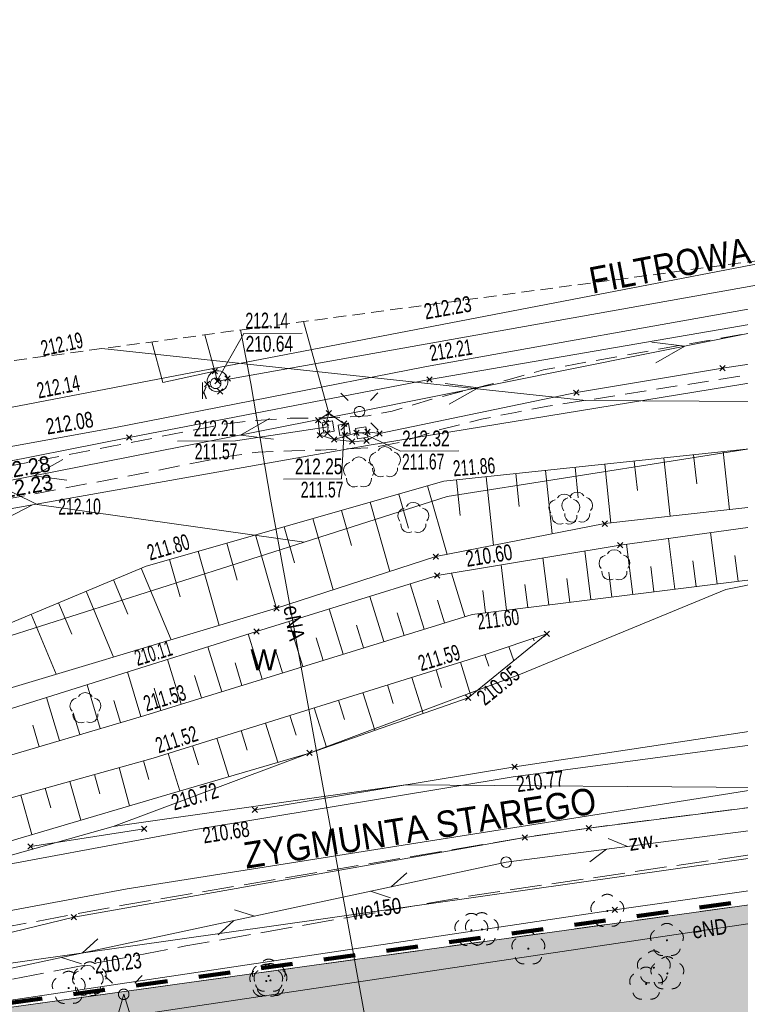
# Model space of a CAD drawing. Header units: millimetres. Extents: x 1477672 to 1731286, y -587673 to -401480.
# Tile 17 of 33: x 1559936 to 1594140, y -448242 to -401480. Entities that reach past the tile are written whole.
import ezdxf
from ezdxf.xclip import XClip

# ---------------------------------------------------------------- set-up
doc = ezdxf.new("R2010")
doc.units = ezdxf.units.MM
doc.header["$MEASUREMENT"] = 0
doc.header["$XCLIPFRAME"] = 0
doc.set_wipeout_variables(frame=1)
for name, pattern in [('1.0_0.5', [1500, 1000, -500]), ('1.5_0.5', [2000, 1500, -500]), ('2', [900, 600, -300]), ('Przerywana długa', [3000, 1500, -1500]), ('Wipeout_Contour', [1000, 0, -1000])]:
    doc.linetypes.add(name, pattern=pattern)
for name, color, linetype, lineweight in [('0_Nr_pióra__80', 3, 'Continuous', 13), ('820-G Rysunki Obrazki_Nr_pióra__146', 7, 'Continuous', 13), ('820-G Rysunki Obrazki_Nr_pióra__179', 6, 'Continuous', 200), ('mapa_robocza (1)_31_000 Inne (niezydentyfikowane)_Nr_pióra__1', 1, 'Continuous', 18), ('mapa_robocza (1)_31_000 Inne (niezydentyfikowane)_Nr_pióra__141', 141, 'Continuous', 18), ('mapa_robocza (1)_31_000 Inne (niezydentyfikowane)_Nr_pióra__30', 30, 'Continuous', 18), ('mapa_robocza (1)_31_000 Inne (niezydentyfikowane)_Nr_pióra__34', 34, 'Continuous', 18), ('mapa_robocza (1)_31_000 Inne (niezydentyfikowane)_Nr_pióra__5', 5, 'Continuous', 18), ('mapa_robocza (1)_31_000 Inne (niezydentyfikowane)_Nr_pióra__7', 7, 'Continuous', 18), ('mapa_robocza (1)_31_000 Inne (niezydentyfikowane)_Nr_pióra__92', 92, 'Continuous', 18), ('mapa_robocza (1)_31_000 Inne (niezydentyfikowane)_Nr_pióra__96', 96, 'Continuous', 18), ('mapa_robocza (1)_31_chodnik_Nr_pióra__7', 7, 'Continuous', 18), ('mapa_robocza (1)_31_drzewo liściaste_Nr_pióra__94', 94, 'Continuous', 18), ('mapa_robocza (1)_31_latarnia_Nr_pióra__7', 7, 'Continuous', 18), ('mapa_robocza (1)_31_obszar utwardzony-Atr17_Nr_pióra__7', 7, 'Continuous', 18), ('mapa_robocza (1)_31_obszar utwardzony_Nr_pióra__7', 7, 'Continuous', 18), ('mapa_robocza (1)_31_punkt wysokościowy sztuczny-Atr2_Nr_pióra__7', 7, 'Continuous', 18), ('mapa_robocza (1)_31_Zakres_Nr_pióra__5', 5, 'Continuous', 18)]:
    doc.layers.add(name, color=color, linetype=linetype, lineweight=lineweight)
doc.layers.add('820-G Rysunki Obrazki', color=7, linetype='Continuous')
doc.styles.add('GENERATED_STYLE_3', font='arial.ttf')

# ---------------------------------------------------------------- blocks, each defined once
blk = doc.blocks.new('Rysunek_1_31', base_point=(1578976, -495102))
at = {"layer": 'mapa_robocza (1)_31_drzewo liściaste_Nr_pióra__94', "linetype": 'Continuous', "lineweight": 18}
for points in [[(1587880, -443815, 1), (1587780, -443815, 1)], [(1581425, -444722, 1), (1581325, -444723, 1)], [(1581925, -444689, 1), (1581825, -444690, 1)], [(1590708, -445198, 1), (1590608, -445199, 1)], [(1584130, -445596, 1), (1584030, -445597, 1)], [(1590085, -446502, 1), (1589985, -446503, 1)], [(1563318, -447027, 1), (1563218, -447027, 1)], [(1571807, -446898, 1), (1571707, -446898, 1)], [(1590727, -446778, 1), (1590627, -446779, 1)], [(1562310, -447473, 1), (1562210, -447473, 1)], [(1571689, -447138, 1), (1571589, -447139, 1)], [(1571888, -447107, 1), (1571788, -447108, 1)], [(1589720, -447274, 1), (1589620, -447275, 1)]]:
    blk.add_hatch(color=256, dxfattribs=at).paths.add_polyline_path(points)
at = {"layer": 'mapa_robocza (1)_31_000 Inne (niezydentyfikowane)_Nr_pióra__1', "linetype": 'Continuous', "lineweight": 18, "flags": 128}
for points in [[(1680063, -402944), (1674326, -403104), (1637828, -408815), (1610003, -413266), (1576062, -420093), (1541092, -426995), (1510945, -432940)], [(1560548, -424513), (1576531, -421690), (1619751, -414620), (1640094, -411632), (1651604, -409796)], [(1570422, -416217), (1570904, -418753), (1571836, -424247), (1577630, -456014)], [(1590131, -417773), (1591503, -416987), (1589934, -416792)], [(1580327, -419745), (1581700, -418959), (1580131, -418764)], [(1571796, -420425), (1570421, -421206), (1571990, -421406)], [(1561985, -422361), (1560611, -423142), (1562179, -423343)], [(1552396, -426010), (1558949, -424802), (1560548, -424513)], [(1554891, -428545), (1555119, -426494), (1558025, -425817), (1560548, -424513)], [(1638078, -500415), (1637447, -500229), (1636454, -499675), (1633486, -493152), (1637724, -480647), (1640202, -463042), (1635735, -455048), (1632903, -451224), (1627820, -445424), (1620073, -442579), (1614657, -441560), (1614287, -441602), (1614214, -441022), (1613977, -441604), (1611269, -441919), (1565188, -448786), (1564872, -447768), (1564559, -448890), (1552429, -450750)]]:
    blk.add_lwpolyline(points, dxfattribs=at)
at = {"layer": 'mapa_robocza (1)_31_000 Inne (niezydentyfikowane)_Nr_pióra__141', "linetype": 'Continuous', "lineweight": 18, "flags": 128}
for points in [[(1569065, -418042), (1569321, -418296)], [(1569067, -418297), (1569319, -418041)], [(1593163, -417907), (1593418, -418159)], [(1593164, -418161), (1593417, -417905)], [(1569678, -418395), (1569935, -418647)], [(1569680, -418649), (1569933, -418393)], [(1579256, -418447), (1579511, -418700)], [(1579257, -418701), (1579510, -418446)], [(1568713, -418656), (1568969, -418909)], [(1568714, -418910), (1568968, -418655)], [(1569196, -418525), (1569452, -418778)], [(1569198, -418779), (1569450, -418524)], [(1569327, -419008), (1569582, -419261)], [(1569328, -419263), (1569581, -419006)], [(1586229, -419067), (1586485, -419319)], [(1586231, -419321), (1586483, -419065)], [(1573977, -420368), (1574232, -420620)], [(1573978, -420622), (1574231, -420366)], [(1574485, -420035), (1574740, -420287)], [(1574486, -420289), (1574739, -420033)], [(1574348, -420496), (1574603, -420748)], [(1574349, -420750), (1574602, -420494)], [(1575208, -420541), (1575463, -420793)], [(1575209, -420795), (1575462, -420539)], [(1565001, -421200), (1565257, -421452)], [(1565003, -421454), (1565255, -421198)], [(1574051, -421087), (1574306, -421340)], [(1574052, -421341), (1574305, -421086)], [(1574410, -420985), (1574666, -421238)], [(1574412, -421239), (1574664, -420984)], [(1574732, -421293), (1574988, -421546)], [(1574734, -421547), (1574986, -421292)], [(1575241, -421090), (1575496, -421343)], [(1575242, -421344), (1575495, -421089)], [(1575790, -420977), (1576046, -421230)], [(1575792, -421231), (1576044, -420976)], [(1576320, -420924), (1576576, -421177)], [(1576322, -421178), (1576574, -420923)], [(1576891, -421001), (1577146, -421253)], [(1576892, -421255), (1577145, -420999)], [(1575583, -421388), (1575838, -421641)], [(1575584, -421642), (1575837, -421387)], [(1576263, -421355), (1576518, -421607)], [(1576264, -421609), (1576517, -421353)], [(1587586, -425289), (1587841, -425542)], [(1587587, -425543), (1587839, -425288)], [(1588311, -426305), (1588567, -426557)], [(1588313, -426559), (1588565, -426303)], [(1579564, -426856), (1579820, -427108)], [(1579566, -427110), (1579818, -426854)], [(1579620, -427755), (1579875, -428008)], [(1579621, -428009), (1579874, -427754)], [(1571998, -429309), (1572254, -429562)], [(1572000, -429563), (1572252, -429308)], [(1571045, -430405), (1571300, -430657)], [(1571046, -430659), (1571299, -430403)], [(1584826, -430515), (1585081, -430768)], [(1584827, -430769), (1585080, -430514)], [(1581093, -433567), (1581349, -433819)], [(1581095, -433821), (1581347, -433565)], [(1573558, -436180), (1573814, -436433)], [(1573560, -436434), (1573812, -436179)], [(1583302, -436844), (1583558, -437097)], [(1583304, -437098), (1583556, -436843)], [(1570974, -438885), (1571229, -439138)], [(1570975, -439139), (1571228, -438884)], [(1565709, -439776), (1565964, -440028)], [(1565710, -440030), (1565963, -439774)], [(1586819, -439744), (1587075, -439996)], [(1586821, -439998), (1587073, -439742)], [(1583782, -440191), (1584037, -440444)], [(1583783, -440445), (1584036, -440190)], [(1560314, -440617), (1560569, -440870)], [(1560315, -440871), (1560568, -440616)], [(1588052, -443627), (1588307, -443879)], [(1588053, -443881), (1588306, -443625)], [(1562373, -443975), (1562629, -444228)], [(1562375, -444229), (1562627, -443974)]]:
    blk.add_lwpolyline(points, dxfattribs=at)
at = {"layer": 'mapa_robocza (1)_31_000 Inne (niezydentyfikowane)_Nr_pióra__30', "linetype": 'Continuous', "lineweight": 18, "flags": 128}
for points in [[(1616748, -414007), (1612223, -414923), (1604901, -416296), (1593291, -418033), (1586357, -419193), (1577018, -421127), (1576390, -421481), (1575710, -421515), (1574860, -421420), (1574538, -421112), (1574576, -420821), (1574475, -420622), (1574613, -420161), (1573407, -415817)], [(1616748, -414007), (1612223, -414923), (1604901, -416296), (1593291, -418033), (1586357, -419193), (1577018, -421127), (1576448, -421050), (1576168, -421102), (1575918, -421104), (1574860, -421420), (1574179, -421214), (1574105, -420494), (1574613, -420161), (1573407, -415817)], [(1616748, -414007), (1612223, -414923), (1604901, -416296), (1593291, -418033), (1586357, -419193), (1577018, -421127), (1576390, -421481), (1575710, -421515), (1575369, -421217), (1575337, -420937), (1575336, -420667), (1574613, -420161), (1573407, -415817)], [(1678674, -415379), (1668348, -417349), (1629882, -435432), (1583026, -441493), (1542636, -450157)], [(1574576, -420821), (1570180, -421482), (1567420, -421498)], [(1575337, -420937), (1575211, -423293), (1572451, -423309)], [(1576168, -421102), (1578013, -421976), (1580773, -421960)], [(1588784, -440748), (1587862, -440363)], [(1587792, -440876), (1586998, -441483)], [(1577563, -442664), (1578304, -441994)], [(1576585, -442874), (1577536, -443182)], [(1571076, -444056), (1570125, -443748)], [(1570098, -444266), (1569357, -444936)], [(1562897, -445810), (1563638, -445140)], [(1561919, -446020), (1562870, -446327)]]:
    blk.add_lwpolyline(points, dxfattribs=at)
for points in [[(1574285, -420620), (1574375, -421112), (1574868, -421023), (1574778, -420530)], [(1575046, -420736), (1575136, -421228), (1575628, -421138), (1575538, -420646)], [(1575877, -420901), (1575967, -421393), (1576459, -421303), (1576369, -420811)]]:
    blk.add_lwpolyline(points, close=True, dxfattribs=at)
at = {"layer": 'mapa_robocza (1)_31_000 Inne (niezydentyfikowane)_Nr_pióra__34', "linetype": 'Continuous', "lineweight": 18, "flags": 128}
for points in [[(1621294, -409390), (1569324, -418652)], [(1568726, -416445), (1569324, -418652)], [(1569234, -418752), (1570581, -416379), (1573341, -416363)], [(1569193, -418169), (1566727, -418715), (1566204, -416784)]]:
    blk.add_lwpolyline(points, dxfattribs=at)
blk.add_lwpolyline([(1569455, -419134), (1569545, -419098), (1569628, -419046), (1569699, -418978), (1569755, -418899), (1569796, -418810), (1569818, -418715), (1569822, -418618), (1569806, -418521), (1569771, -418430), (1569718, -418347), (1569651, -418277), (1569571, -418220), (1569482, -418180), (1569387, -418157), (1569290, -418154), (1569193, -418169), (1569019, -418255), (1568890, -418403), (1568827, -418588), (1568842, -418782), (1568928, -418957), (1569075, -419085), (1569260, -419148)], close=True, dxfattribs=at)
at = {"layer": 'mapa_robocza (1)_31_000 Inne (niezydentyfikowane)_Nr_pióra__5', "linetype": 'Continuous', "lineweight": 18, "flags": 128}
blk.add_lwpolyline([(1653874, -432303), (1653481, -431765), (1641940, -433342), (1634876, -434353), (1629073, -437346), (1598082, -440806), (1555587, -446842)], dxfattribs=at)
at = {"layer": 'mapa_robocza (1)_31_000 Inne (niezydentyfikowane)_Nr_pióra__7', "linetype": 'Continuous', "lineweight": 18, "flags": 128}
for points in [[(1493880, -580078), (1494352, -568998), (1498725, -517682), (1500988, -495618), (1502718, -480158), (1505931, -471959), (1507265, -469241), (1508524, -467204), (1510520, -464873), (1513296, -462476), (1516610, -459667), (1526665, -453599), (1537619, -448996), (1552886, -445017), (1565043, -442757), (1614239, -434972), (1634431, -430135), (1641414, -427125), (1648902, -421621), (1648663, -416593), (1649986, -405539)], [(1641015, -406743), (1638618, -407161), (1637160, -407379), (1624283, -409764), (1615533, -411394), (1612776, -411910), (1610488, -412353), (1595933, -414978), (1579240, -417944), (1564397, -420870), (1550191, -423452), (1538486, -426080)], [(1563828, -417102), (1586809, -419561), (1608310, -419686), (1618056, -418920), (1619255, -418683), (1630333, -416619), (1642407, -415529), (1653634, -413284), (1679596, -406644), (1679650, -406633)], [(1679650, -406633), (1679596, -406644), (1653634, -413284), (1642407, -415529), (1630333, -416619), (1619255, -418683), (1618056, -418920), (1608310, -419686), (1580226, -424129), (1573438, -426288)], [(1541516, -426033), (1550396, -424241), (1565129, -421326), (1579384, -418573), (1595118, -415862), (1610961, -412921), (1624417, -410433), (1636764, -408151)], [(1573438, -426288), (1557337, -431421), (1527259, -440485), (1499769, -445654), (1501077, -450567), (1517510, -452692), (1517352, -453033), (1564366, -439801), (1583705, -432569), (1593451, -428542), (1611031, -424991), (1643256, -420534), (1661706, -416987), (1669614, -414881), (1678966, -412760)], [(1518111, -428219), (1545986, -422487), (1597599, -412570)], [(1625829, -415975), (1615843, -418463), (1613968, -419253), (1611820, -419676), (1596502, -421654), (1580071, -423400), (1565935, -427431), (1555121, -431964), (1552794, -432647), (1540053, -435931), (1526639, -440339)], [(1527210, -442356), (1530010, -442239), (1544953, -437653), (1556084, -434238), (1572126, -429436), (1579692, -426982), (1587713, -425415), (1603383, -423655), (1621495, -420410)], [(1573438, -426288), (1580226, -424129), (1608310, -419686), (1586809, -419561), (1563828, -417102)], [(1499330, -440046), (1499769, -445654), (1527259, -440485), (1557337, -431421), (1573438, -426288), (1560767, -424501), (1549604, -419012)], [(1529030, -445785), (1541018, -441876), (1552967, -438337), (1565876, -434522), (1581408, -429722), (1597027, -427782), (1613346, -424137), (1626597, -422490)], [(1621481, -421440), (1605246, -424104), (1588439, -426431), (1579747, -427882), (1571173, -430531), (1556259, -435227), (1545678, -438549), (1529937, -443490), (1526864, -444748)], [(1549604, -419012), (1560767, -424501), (1573438, -426288)], [(1575173, -419214), (1575529, -419566)], [(1576941, -419204), (1576589, -419560)], [(1575183, -420982), (1575535, -420626)], [(1576951, -420972), (1576595, -420620)], [(1591922, -422141), (1592069, -423525)], [(1593329, -421992), (1593621, -424751)], [(1587702, -422589), (1587999, -425384)], [(1589109, -422439), (1589257, -423832)], [(1590515, -422290), (1590810, -425067)], [(1582075, -423187), (1582422, -426449)], [(1583482, -423038), (1583648, -424607)], [(1584889, -422888), (1585209, -425905)], [(1586296, -422739), (1586449, -424186)], [(1579289, -423623), (1580218, -426880)], [(1580668, -423336), (1580848, -425028)], [(1577928, -424011), (1578390, -425632)], [(1576568, -424399), (1577506, -427690)], [(1575207, -424787), (1575684, -426457)], [(1677590, -425074), (1674715, -425522), (1664576, -427371), (1644008, -431310), (1612670, -436951), (1595106, -437953), (1578245, -437820), (1564366, -439801), (1517352, -453033), (1517510, -452692), (1501077, -450567), (1501758, -459403), (1491526, -579970)], [(1573847, -425175), (1574813, -428564)], [(1571126, -425950), (1572120, -429438)], [(1572487, -425562), (1572977, -427282)], [(1593036, -428278), (1592733, -425836)], [(1569766, -426338), (1570265, -428091)], [(1589041, -428774), (1588745, -426388)], [(1591038, -428525), (1590738, -426113)], [(1568405, -426727), (1569410, -430248)], [(1587043, -429022), (1586757, -426712)], [(1594034, -428153), (1593882, -426926)], [(1567045, -427115), (1567550, -428885)], [(1631883, -427000), (1626422, -430262), (1613895, -432534), (1597588, -434828), (1583430, -436970), (1571102, -439012)], [(1583048, -429518), (1582782, -427375)], [(1585045, -429270), (1584770, -427043)], [(1592037, -428401), (1591887, -427188)], [(1565695, -427532), (1567121, -430934)], [(1581064, -429828), (1580428, -427768)], [(1588042, -428898), (1587896, -427722)], [(1590040, -428650), (1589890, -427450)], [(1495172, -580137), (1504633, -477447), (1505593, -467041), (1506423, -463676), (1507620, -461459), (1509867, -459056), (1514061, -456442), (1517453, -455032), (1517773, -454900), (1537953, -451374), (1542759, -450706), (1617490, -440333), (1645898, -436389), (1646186, -434407), (1658841, -431744), (1664454, -430562), (1674773, -428582), (1677243, -428183)], [(1564390, -428078), (1565075, -429710)], [(1579141, -430422), (1578477, -428274)], [(1584047, -429394), (1583911, -428301)], [(1586045, -429146), (1585903, -428012)], [(1563085, -428626), (1564395, -431750)], [(1582050, -429642), (1581920, -428592)], [(1561782, -429172), (1562407, -430665)], [(1577217, -431017), (1576554, -428868)], [(1580102, -430125), (1579770, -429051)], [(1560477, -429719), (1561670, -432566)], [(1575295, -431611), (1574630, -429462)], [(1578180, -430720), (1577848, -429646)], [(1573371, -432205), (1572708, -430057)], [(1571449, -432800), (1570785, -430653)], [(1576256, -431314), (1575924, -430240)], [(1574334, -431908), (1574001, -430834)], [(1584309, -430858), (1584349, -430980)], [(1569525, -433394), (1568866, -431258)], [(1572410, -432502), (1572078, -431428)], [(1583160, -431245), (1583388, -431922)], [(1567602, -433988), (1566945, -431863)], [(1570487, -433097), (1570156, -432026)], [(1580855, -431993), (1581353, -433585)], [(1582012, -431631), (1582198, -432186)], [(1565679, -434580), (1565052, -432459)], [(1579699, -432354), (1579962, -433196)], [(1568564, -433691), (1568235, -432625)], [(1578543, -432716), (1579080, -434435)], [(1563748, -435150), (1563131, -433064)], [(1566641, -434285), (1566313, -433225)], [(1576230, -433439), (1576790, -435230)], [(1577386, -433077), (1577660, -433955)], [(1561817, -435721), (1561212, -433668)], [(1564714, -434866), (1564402, -433813)], [(1575074, -433800), (1575360, -434714)], [(1562783, -435436), (1562477, -434401)], [(1573918, -434161), (1574499, -436024)], [(1571605, -434885), (1572187, -436745)], [(1572761, -434523), (1573055, -435464)], [(1560853, -436006), (1560552, -434989)], [(1570449, -435245), (1570736, -436166)], [(1569292, -435607), (1569860, -437427)], [(1568136, -435969), (1568417, -436868)], [(1645978, -436419), (1637323, -437369), (1617658, -439962), (1594754, -442815), (1588179, -443753), (1552000, -449162), (1551847, -452133)], [(1565819, -436677), (1566068, -437572)], [(1566979, -436331), (1567535, -438108)], [(1564652, -437003), (1565155, -438809)], [(1562318, -437653), (1562831, -439497)], [(1563485, -437329), (1563739, -438240)], [(1561150, -437979), (1561410, -438910)], [(1559983, -438305), (1560507, -440183)], [(1565837, -439902), (1560441, -440743)]]:
    blk.add_lwpolyline(points, dxfattribs=at)
for points in [[(1661706, -416987), (1643256, -420534), (1611031, -424991), (1593451, -428542), (1583705, -432569), (1564366, -439801), (1578245, -437820), (1595106, -437953), (1612670, -436951), (1644008, -431310), (1664576, -427371)], [(1569233, -418502), (1569298, -418511), (1569358, -418534), (1569410, -418574), (1569451, -418626), (1569475, -418686), (1569484, -418751), (1569476, -418816), (1569452, -418876), (1569412, -418928), (1569361, -418968), (1569301, -418993), (1569236, -419002), (1569171, -418994), (1569111, -418970), (1569058, -418930), (1569018, -418878), (1568994, -418819), (1568984, -418754), (1568993, -418689), (1569017, -418628), (1569056, -418576), (1569108, -418536), (1569168, -418512)], [(1576061, -419843), (1576126, -419851), (1576186, -419875), (1576238, -419915), (1576279, -419966), (1576303, -420026), (1576312, -420091), (1576304, -420156), (1576280, -420216), (1576240, -420269), (1576189, -420309), (1576129, -420333), (1576064, -420343), (1575999, -420334), (1575939, -420310), (1575886, -420271), (1575846, -420219), (1575822, -420159), (1575812, -420094), (1575821, -420029), (1575845, -419969), (1575884, -419917), (1575936, -419876), (1575996, -419852)], [(1584953, -430641), (1581989, -431639), (1566277, -436550), (1553388, -440144), (1541467, -443483), (1529656, -446802), (1526404, -448160), (1518414, -449867), (1504167, -452169), (1505066, -458894), (1508082, -454827), (1514421, -453899), (1518222, -453068), (1522047, -452222), (1528276, -450220), (1529582, -449572), (1542449, -445638), (1554259, -442029), (1566927, -438286), (1573686, -436307), (1581221, -433693)], [(1543637, -448832), (1543338, -448822), (1542449, -445638), (1554382, -442638), (1556449, -442137), (1568367, -439928), (1583353, -437431), (1597792, -435507), (1610383, -433914), (1614189, -433302), (1628484, -430630), (1628957, -432897), (1629070, -433466), (1612868, -436550), (1586947, -439870), (1583909, -440318), (1562501, -444102), (1548904, -447412)], [(1617490, -440333), (1542759, -450706), (1523711, -551458), (1539066, -552159), (1579590, -554515), (1593841, -554622), (1604604, -555160)], [(1583025, -441243), (1583090, -441251), (1583150, -441275), (1583202, -441315), (1583242, -441367), (1583267, -441426), (1583276, -441491), (1583268, -441556), (1583244, -441617), (1583204, -441669), (1583152, -441709), (1583093, -441733), (1583028, -441743), (1582963, -441734), (1582902, -441710), (1582850, -441671), (1582810, -441619), (1582786, -441559), (1582776, -441494), (1582785, -441429), (1582808, -441369), (1582848, -441317), (1582900, -441277), (1582960, -441252)]]:
    blk.add_lwpolyline(points, close=True, dxfattribs=at)
at = {"layer": 'mapa_robocza (1)_31_000 Inne (niezydentyfikowane)_Nr_pióra__92', "linetype": 'Continuous', "lineweight": 18, "flags": 128}
for points in [[(1488137, -453024), (1500739, -450949), (1501077, -450567), (1517510, -452692), (1517352, -453033), (1564366, -439801), (1583705, -432569), (1593451, -428542), (1611031, -424991), (1643256, -420534), (1642407, -415529)], [(1642407, -415529), (1630333, -416619), (1619255, -418683), (1618056, -418920), (1608310, -419686), (1580226, -424129), (1573438, -426288), (1557337, -431421), (1527259, -440485), (1499769, -445654), (1488604, -447388)]]:
    blk.add_lwpolyline(points, dxfattribs=at)
at = {"layer": 'mapa_robocza (1)_31_000 Inne (niezydentyfikowane)_Nr_pióra__96', "linetype": 'Continuous', "lineweight": 18, "flags": 128}
for points in [[(1563828, -417102), (1586809, -419561), (1608310, -419686), (1618056, -418920), (1619255, -418683), (1630333, -416619), (1642407, -415529), (1653634, -413284), (1679596, -406644), (1679650, -406633)], [(1608310, -419686), (1586809, -419561), (1563828, -417102)], [(1557337, -431421), (1573438, -426288), (1560767, -424501), (1549604, -419012)], [(1549604, -419012), (1560767, -424501), (1573438, -426288), (1580226, -424129), (1608310, -419686)], [(1576949, -421945), (1577031, -421844), (1577144, -421779), (1577272, -421756), (1577400, -421778), (1577513, -421841), (1577597, -421941)], [(1575712, -422432), (1575794, -422331), (1575907, -422267), (1576035, -422243), (1576163, -422265), (1576276, -422329), (1576360, -422428)], [(1576641, -422643), (1576571, -422534), (1576545, -422407), (1576562, -422278), (1576622, -422162), (1576718, -422075), (1576837, -422026)], [(1577709, -422021), (1577830, -422069), (1577926, -422155), (1577988, -422270), (1578007, -422398), (1577981, -422526), (1577913, -422636)], [(1575404, -423131), (1575334, -423021), (1575307, -422894), (1575325, -422765), (1575385, -422650), (1575481, -422562), (1575600, -422513)], [(1576472, -422508), (1576593, -422556), (1576689, -422642), (1576751, -422757), (1576769, -422886), (1576744, -423013), (1576676, -423123)], [(1577211, -423152), (1577085, -423185), (1576956, -423172), (1576839, -423115), (1576748, -423022), (1576695, -422904), (1576685, -422774)], [(1577871, -422767), (1577863, -422897), (1577810, -423016), (1577721, -423110), (1577604, -423168), (1577475, -423183), (1577349, -423151)], [(1575974, -423639), (1575848, -423672), (1575719, -423659), (1575602, -423602), (1575511, -423509), (1575457, -423391), (1575448, -423261)], [(1576634, -423254), (1576625, -423384), (1576573, -423503), (1576484, -423597), (1576367, -423655), (1576238, -423670), (1576112, -423638)], [(1585462, -424195), (1585545, -424095), (1585657, -424030), (1585785, -424007), (1585913, -424029), (1586027, -424092), (1586110, -424192)], [(1586072, -424102), (1586154, -424001), (1586267, -423937), (1586395, -423913), (1586523, -423935), (1586636, -423999), (1586720, -424098)], [(1578294, -424597), (1578377, -424496), (1578489, -424432), (1578617, -424408), (1578745, -424430), (1578859, -424494), (1578942, -424593)], [(1585154, -424894), (1585085, -424785), (1585058, -424658), (1585075, -424529), (1585135, -424413), (1585231, -424326), (1585351, -424277)], [(1585764, -424801), (1585694, -424691), (1585667, -424564), (1585685, -424435), (1585745, -424320), (1585840, -424232), (1585960, -424184)], [(1586223, -424272), (1586343, -424319), (1586439, -424406), (1586501, -424520), (1586520, -424649), (1586495, -424776), (1586426, -424887)], [(1586832, -424178), (1586952, -424226), (1587049, -424312), (1587111, -424427), (1587129, -424556), (1587104, -424683), (1587036, -424793)], [(1577986, -425296), (1577917, -425186), (1577890, -425059), (1577907, -424930), (1577968, -424815), (1578063, -424727), (1578183, -424679)], [(1579055, -424673), (1579175, -424721), (1579272, -424807), (1579333, -424922), (1579352, -425051), (1579327, -425178), (1579258, -425288)], [(1585724, -425403), (1585598, -425436), (1585469, -425422), (1585352, -425366), (1585261, -425273), (1585208, -425155), (1585198, -425025)], [(1586334, -425309), (1586208, -425342), (1586079, -425329), (1585961, -425273), (1585871, -425179), (1585817, -425061), (1585807, -424931)], [(1586384, -425018), (1586376, -425148), (1586323, -425266), (1586234, -425361), (1586117, -425419), (1585988, -425433), (1585862, -425402)], [(1586993, -424925), (1586985, -425055), (1586933, -425173), (1586843, -425267), (1586727, -425325), (1586598, -425340), (1586472, -425309)], [(1677590, -425074), (1674715, -425522), (1664576, -427371), (1644008, -431310), (1612670, -436951), (1595106, -437953), (1578245, -437820), (1564366, -439801), (1517352, -453033), (1517510, -452692), (1501077, -450567), (1501758, -459403), (1491526, -579970)], [(1578556, -425804), (1578431, -425837), (1578301, -425824), (1578184, -425768), (1578094, -425674), (1578040, -425556), (1578030, -425426)], [(1579216, -425420), (1579208, -425550), (1579156, -425668), (1579066, -425762), (1578949, -425820), (1578821, -425835), (1578694, -425804)], [(1587530, -427540), (1587460, -427431), (1587433, -427304), (1587450, -427175), (1587511, -427060), (1587606, -426972), (1587726, -426923)], [(1587837, -426842), (1587920, -426741), (1588033, -426677), (1588160, -426653), (1588289, -426675), (1588402, -426738), (1588485, -426838)], [(1588598, -426918), (1588718, -426966), (1588815, -427052), (1588876, -427167), (1588895, -427296), (1588870, -427423), (1588802, -427533)], [(1588099, -428049), (1587974, -428082), (1587845, -428069), (1587727, -428012), (1587637, -427919), (1587583, -427801), (1587573, -427671)], [(1588759, -427664), (1588751, -427794), (1588699, -427913), (1588609, -428007), (1588493, -428065), (1588364, -428080), (1588237, -428048)], [(1495172, -580137), (1504633, -477447), (1505593, -467041), (1506423, -463676), (1507620, -461459), (1509867, -459056), (1514061, -456442), (1517453, -455032), (1517773, -454900), (1537953, -451374), (1542759, -450706), (1617490, -440333), (1645898, -436389), (1646186, -434407), (1658841, -431744), (1664454, -430562), (1674773, -428582), (1677243, -428183)], [(1562726, -433627), (1562809, -433527), (1562921, -433462), (1563049, -433438), (1563177, -433460), (1563291, -433524), (1563374, -433623)], [(1562418, -434326), (1562349, -434216), (1562322, -434089), (1562339, -433960), (1562400, -433845), (1562495, -433757), (1562615, -433709)], [(1563487, -433704), (1563607, -433751), (1563704, -433837), (1563765, -433952), (1563784, -434081), (1563759, -434208), (1563690, -434319)], [(1562988, -434835), (1562862, -434867), (1562733, -434854), (1562616, -434798), (1562526, -434704), (1562472, -434587), (1562462, -434457)], [(1563648, -434450), (1563640, -434580), (1563588, -434698), (1563498, -434793), (1563381, -434850), (1563252, -434865), (1563126, -434834)], [(1562841, -446587), (1562924, -446486), (1563036, -446421), (1563164, -446398), (1563292, -446420), (1563406, -446483), (1563489, -446583)], [(1562533, -447285), (1562464, -447176), (1562437, -447049), (1562454, -446920), (1562515, -446805), (1562610, -446717), (1562730, -446668)], [(1563602, -446663), (1563722, -446711), (1563819, -446797), (1563880, -446912), (1563899, -447041), (1563874, -447168), (1563805, -447278)], [(1563103, -447794), (1562977, -447827), (1562848, -447814), (1562731, -447757), (1562641, -447664), (1562587, -447546), (1562577, -447416)], [(1563763, -447409), (1563755, -447539), (1563702, -447658), (1563613, -447752), (1563496, -447810), (1563367, -447825), (1563241, -447793)]]:
    blk.add_lwpolyline(points, dxfattribs=at)
for points in [[(1642407, -415529), (1630333, -416619), (1619255, -418683), (1618056, -418920), (1608310, -419686), (1580226, -424129), (1573438, -426288), (1557337, -431421), (1527259, -440485), (1499769, -445654), (1501077, -450567), (1517510, -452692), (1517352, -453033), (1564366, -439801), (1583705, -432569), (1593451, -428542), (1611031, -424991), (1643256, -420534)], [(1664576, -427371), (1661706, -416987), (1654574, -418359), (1643256, -420534), (1611031, -424991), (1593451, -428542), (1583705, -432569), (1564366, -439801), (1578245, -437820), (1595106, -437953), (1612670, -436951), (1644008, -431310)], [(1617490, -440333), (1542759, -450706), (1523711, -551458), (1539066, -552159), (1579590, -554515), (1593841, -554622), (1604604, -555160)]]:
    blk.add_lwpolyline(points, close=True, dxfattribs=at)
at = {"layer": 'mapa_robocza (1)_31_chodnik_Nr_pióra__7', "linetype": '1.0_0.5', "lineweight": 18, "flags": 128}
blk.add_lwpolyline([(1502483, -438061), (1502645, -439798), (1503380, -438983), (1511016, -438199), (1519861, -437258), (1521460, -437109), (1522718, -436862), (1530639, -435216), (1543154, -432523), (1544821, -432134), (1545879, -431777), (1546956, -431261), (1548362, -430443), (1552016, -427672), (1553469, -426543), (1554625, -425787), (1555382, -425312), (1555990, -424989), (1557428, -424641), (1558367, -424425), (1564810, -423208), (1570004, -422188), (1571253, -422021), (1572853, -421951), (1574223, -421923), (1575263, -421867), (1576602, -421810), (1577981, -421552), (1579787, -420981), (1581854, -420449), (1583473, -420130), (1585001, -419841), (1596241, -418076), (1607470, -416231), (1610927, -415651), (1614373, -414911), (1617279, -414194), (1619196, -413643), (1620334, -413397), (1621633, -413229), (1624452, -413013), (1627689, -412534), (1629468, -412244), (1631726, -411961), (1633315, -411841), (1635335, -411770), (1637084, -411590), (1639382, -411266), (1639000, -409158), (1636813, -409631), (1635354, -409780), (1633244, -409842), (1631535, -409992), (1629136, -410256), (1627368, -410546), (1624240, -411004), (1621552, -411259), (1619913, -411449), (1618755, -411736), (1616688, -412248), (1614141, -412922), (1610456, -413714), (1607059, -414313), (1595880, -416128), (1584801, -418112), (1583164, -418562), (1581496, -418991), (1579499, -419503), (1577622, -420074), (1576453, -420290), (1575184, -420368), (1574114, -420394), (1572774, -420412), (1571155, -420511), (1569745, -420669), (1564391, -421720), (1558118, -422927), (1556980, -423183), (1555612, -423561), (1554645, -424037), (1553877, -424431), (1552562, -425349), (1551079, -426447), (1547365, -429259), (1546189, -429996), (1545242, -430431), (1544473, -430656), (1543005, -431004), (1530530, -433706), (1522420, -435413), (1521301, -435600), (1519922, -435758), (1510887, -436730), (1503367, -437504)], dxfattribs=at)
at = {"layer": 'mapa_robocza (1)_31_drzewo liściaste_Nr_pióra__94', "linetype": 'Continuous', "lineweight": 18}
for centre, start, end in [((1587827, -443415), 49.6034, 131.0594), ((1587449, -443693), 121.6394, 202.8794), ((1588209, -443689), 337.7834, 59.0234), ((1581494, -444568), 121.6394, 202.8794), ((1581372, -444322), 49.6034, 131.0594), ((1581872, -444289), 49.6034, 131.0594), ((1582254, -444563), 337.7834, 59.0234), ((1587597, -444140), 193.5524, 275.2024), ((1588067, -444138), 265.4604, 347.1104), ((1580994, -444601), 121.6394, 202.8794), ((1581754, -444596), 337.7834, 59.0234), ((1590655, -444799), 49.6034, 131.0594), ((1581142, -445048), 193.5524, 275.2024), ((1581642, -445015), 193.5524, 275.2024), ((1581612, -445045), 265.4604, 347.1104), ((1582111, -445012), 265.4604, 347.1104), ((1583699, -445475), 121.6394, 202.8794), ((1584078, -445197), 49.6034, 131.0594), ((1584459, -445471), 337.7834, 59.0234), ((1590277, -445077), 121.6394, 202.8794), ((1591037, -445072), 337.7834, 59.0234), ((1590425, -445524), 193.5524, 275.2024), ((1590895, -445521), 265.4604, 347.1104), ((1571755, -446498), 49.6034, 131.0594), ((1583847, -445922), 193.5524, 275.2024), ((1584317, -445919), 265.4604, 347.1104), ((1589655, -446381), 121.6394, 202.8794), ((1590033, -446102), 49.6034, 131.0594), ((1590675, -446379), 49.6034, 131.0594), ((1590415, -446376), 337.7834, 59.0234), ((1562887, -446905), 121.6394, 202.8794), ((1563266, -446627), 49.6034, 131.0594), ((1563647, -446901), 337.7834, 59.0234), ((1571377, -446776), 121.6394, 202.8794), ((1571636, -446739), 49.6034, 131.0594), ((1571836, -446708), 49.6034, 131.0594), ((1572137, -446772), 337.7834, 59.0234), ((1589667, -446874), 49.6034, 131.0594), ((1590296, -446657), 121.6394, 202.8794), ((1591056, -446652), 337.7834, 59.0234), ((1561880, -447351), 121.6394, 202.8794), ((1562258, -447073), 49.6034, 131.0594), ((1562640, -447347), 337.7834, 59.0234), ((1571258, -447017), 121.6394, 202.8794), ((1571458, -446986), 121.6394, 202.8794), ((1572018, -447013), 337.7834, 59.0234), ((1572218, -446981), 337.7834, 59.0234), ((1589289, -447153), 121.6394, 202.8794), ((1589802, -446828), 193.5524, 275.2024), ((1590272, -446825), 265.4604, 347.1104), ((1590049, -447148), 337.7834, 59.0234), ((1563035, -447353), 193.5524, 275.2024), ((1563505, -447350), 265.4604, 347.1104), ((1571524, -447223), 193.5524, 275.2024), ((1571994, -447221), 265.4604, 347.1104), ((1590444, -447104), 193.5524, 275.2024), ((1590914, -447101), 265.4604, 347.1104), ((1562027, -447798), 193.5524, 275.2024), ((1562497, -447796), 265.4604, 347.1104), ((1571405, -447464), 193.5524, 275.2024), ((1571605, -447433), 193.5524, 275.2024), ((1571875, -447461), 265.4604, 347.1104), ((1572075, -447430), 265.4604, 347.1104), ((1589437, -447600), 193.5524, 275.2024), ((1589907, -447597), 265.4604, 347.1104)]:
    blk.add_arc(centre, 400, start, end, dxfattribs=at)
at = {"layer": 'mapa_robocza (1)_31_latarnia_Nr_pióra__7', "linetype": 'Continuous', "lineweight": 18}
for p, q in [((1564339, -447240), (1563984, -446889)), ((1565400, -447234), (1565751, -446879))]:
    blk.add_line(p, q, dxfattribs=at)
blk.add_circle((1564872, -447768), 250, dxfattribs=at)
at = {"layer": 'mapa_robocza (1)_31_obszar utwardzony_Nr_pióra__7', "linetype": '1.5_0.5', "lineweight": 18, "flags": 128}
blk.add_lwpolyline([(1627178, -436457), (1622393, -437365), (1613690, -438655), (1611859, -438446), (1610944, -437521), (1608216, -437967), (1606486, -439687), (1596403, -440875), (1581765, -443020), (1567819, -445471), (1558060, -447337), (1552737, -448688), (1549368, -447048), (1557236, -444962), (1564918, -443518), (1583909, -440318), (1586947, -439870), (1612868, -436550), (1629070, -433466), (1628957, -432897), (1629556, -432703), (1634943, -433862)], close=True, dxfattribs=at)
at = {"layer": 'mapa_robocza (1)_31_Zakres_Nr_pióra__5', "linetype": '2', "lineweight": 18, "flags": 128}
blk.add_lwpolyline([(1477672, -579334), (1488655, -446769), (1528162, -421890), (1680226, -401480)], dxfattribs=at)
at = {"layer": 'mapa_robocza (1)_31_000 Inne (niezydentyfikowane)_Nr_pióra__1', "linetype": 'Continuous', "lineweight": 18, "char_height": 750, "attachment_point": 7, "style": 'GENERATED_STYLE_3'}
for s, insert, rotation in [('\\A1;{\\W0.825;eNA}', (1572433, -429373), 280.4644), ('\\A1;{\\W0.79;eND}', (1591925, -445138), 8.4154)]:
    blk.add_mtext(s, dxfattribs=dict(at, insert=insert, rotation=rotation))
at = {"layer": 'mapa_robocza (1)_31_000 Inne (niezydentyfikowane)_Nr_pióra__30', "linetype": 'Continuous', "lineweight": 18, "char_height": 750, "attachment_point": 7, "rotation": 0.3314, "style": 'GENERATED_STYLE_3'}
for s, insert in [('\\A1;{\\W0.632;212.21}', (1568198, -421264)), ('\\A1;{\\W0.705;212.32}', (1578087, -421760)), ('\\A1;{\\W0.634;211.57}', (1568246, -422376)), ('\\A1;{\\W0.626;211.67}', (1578085, -422859)), ('\\A1;{\\W0.705;212.25}', (1573000, -423089)), ('\\A1;{\\W0.634;211.57}', (1573277, -424187))]:
    blk.add_mtext(s, dxfattribs=dict(at, insert=insert))
at = {"layer": 'mapa_robocza (1)_31_000 Inne (niezydentyfikowane)_Nr_pióra__34', "linetype": 'Continuous', "lineweight": 18, "char_height": 750, "attachment_point": 7, "rotation": 0.3314, "style": 'GENERATED_STYLE_3'}
for s, insert in [('\\A1;{\\W0.64;212.14}', (1570648, -416150)), ('\\A1;{\\W0.703;210.64}', (1570661, -417262))]:
    blk.add_mtext(s, dxfattribs=dict(at, insert=insert))
at = {"layer": 'mapa_robocza (1)_31_000 Inne (niezydentyfikowane)_Nr_pióra__5', "linetype": 'Continuous', "lineweight": 18, "insert": (1575681, -443877), "char_height": 750, "attachment_point": 4, "rotation": 8.0844, "style": 'GENERATED_STYLE_3'}
blk.add_mtext('\\A1;{\\W0.772;wo150}', dxfattribs=at)
at = {"layer": 'mapa_robocza (1)_31_000 Inne (niezydentyfikowane)_Nr_pióra__7', "linetype": 'Continuous', "lineweight": 18, "attachment_point": 7, "style": 'GENERATED_STYLE_3'}
for s, insert, char_height, rotation in [('\\A1;{\\W0.857;FILTROWA}', (1587118, -414513), 1250, 10.8864), ('\\A1;{\\W0.705;212.23}', (1579205, -415731), 750, 10.0964), ('\\A1;{\\W0.625;212.19}', (1561044, -417485), 750, 12.5334), ('\\A1;{\\W0.632;212.21}', (1579457, -417699), 750, 9.0764), ('\\A1;{\\W0.64;212.14}', (1560836, -419475), 750, 11.2304), ('\\A1;{\\W0.52;k}', (1568551, -419492), 750, 0.3314), ('\\A1;{\\W0.703;212.08}', (1561256, -421195), 750, 9.3914), ('\\A1;{\\W0.625;211.86}', (1580534, -423180), 750, 4.5264), ('\\A1;{\\W0.631;212.10}', (1561768, -424994), 750, 0.3314), ('\\A1;{\\W0.631;211.80}', (1566127, -427182), 750, 16.4144), ('\\A1;{\\W0.694;210.60}', (1581172, -427481), 750, 9.1894), ('\\A1;{\\W0.623;211.60}', (1581704, -430461), 750, 7.1414), ('\\A1;{\\W0.559;210.11}', (1565537, -432186), 750, 17.2454), ('\\A1;{\\W0.625;211.59}', (1578996, -432437), 750, 16.7284), ('\\A1;{\\W0.695;210.95}', (1582026, -434099), 750, 38.9764), ('\\A1;{\\W0.632;211.53}', (1565958, -434353), 750, 16.6854), ('\\A1;{\\W0.632;211.52}', (1566538, -436338), 750, 17.8964), ('\\A1;{\\W0.705;210.77}', (1583567, -438179), 750, 7.4364), ('\\A1;{\\W0.703;210.72}', (1567273, -439053), 750, 16.3734), ('\\A1;{\\W0.898;ZYGMUNTA STAREGO}', (1570686, -441821), 1250, 8.9914), ('\\A1;{\\W0.695;210.68}', (1568688, -440613), 750, 8.8244), ('\\A1;{\\W0.703;210.23}', (1563526, -446806), 750, 7.2554)]:
    blk.add_mtext(s, dxfattribs=dict(at, insert=insert, char_height=char_height, rotation=rotation))
at = {"layer": 'mapa_robocza (1)_31_000 Inne (niezydentyfikowane)_Nr_pióra__96', "linetype": 'Continuous', "lineweight": 18, "insert": (1570892, -431887), "char_height": 1000, "attachment_point": 4, "rotation": 0.3314, "style": 'GENERATED_STYLE_3'}
blk.add_mtext('\\A1;{\\W0.953;W}', dxfattribs=at)
at = {"layer": 'mapa_robocza (1)_31_obszar utwardzony-Atr17_Nr_pióra__7', "linetype": 'Continuous', "lineweight": 18, "insert": (1588901, -440962), "char_height": 750, "attachment_point": 7, "rotation": 8.3354, "style": 'GENERATED_STYLE_3'}
blk.add_mtext('\\A1;{\\W0.9;zw.}', dxfattribs=at)
at = {"layer": 'mapa_robocza (1)_31_punkt wysokościowy sztuczny-Atr2_Nr_pióra__7', "linetype": 'Continuous', "lineweight": 18, "char_height": 750, "attachment_point": 7, "style": 'GENERATED_STYLE_3'}
for s, insert, rotation in [('\\A1;{\\W0.9;212.28}', (1558599, -423417), 9.7454), ('\\A1;{\\W0.9;212.23}', (1558724, -424306), 10.0204)]:
    blk.add_mtext(s, dxfattribs=dict(at, insert=insert, rotation=rotation))

msp = doc.modelspace()

# ---------------------------------------------------------------- wipeouts: each hides what was drawn before it
at = {"color": 254, "linetype": 'Wipeout_Contour', "lineweight": 0, "ltscale": 52074561.74913855}
msp.add_wipeout([(1551829, -452503), (1562336, -453543), (1581017, -455395), (1618889, -459236), (1631346, -460401), (1631431, -459533), (1635393, -459880), (1635294, -460889), (1637861, -461206), (1638252, -461384), (1638645, -456741), (1639536, -456796), (1639026, -462019), (1639228, -462468), (1639441, -462887), (1639434, -463427), (1639340, -464397), (1639122, -466599), (1637673, -481945), (1636616, -482793), (1636302, -483875), (1636289, -485005), (1635364, -491111), (1639838, -491602), (1645898, -436389), (1617490, -440333), (1549248, -449805), (1549165, -451739), (1543175, -451853), (1549169, -451739), (1549186, -451919)], dxfattribs=at)

# ---------------------------------------------------------------- next in the draw order: hatches: boundary and pattern name
at = {"layer": '0_Nr_pióra__80', "linetype": 'Continuous', "lineweight": 13}
h = msp.add_hatch(dxfattribs=at)
h.set_pattern_fill('TRÓJKĄCIKI', color=3, style=0, pattern_type=2)
h.set_pattern_definition([(0, (3170370.56, -885449.34), (0, 519.61524), [150, -150]), (0, (3170520.56, -885189.53), (0, 519.61524), [150, -150]), (60, (3170370.56, -885449.34), (-450, 259.80762), [150, -150]), (60, (3170670.56, -885449.34), (-450, 259.80762), [150, -150]), (120, (3170520.56, -885449.34), (450, 259.80762), [150, -150]), (120, (3170820.56, -885449.34), (450, 259.80762), [150, -150])])
h.paths.add_polyline_path([(1551829, -452503), (1562336, -453543), (1581017, -455395), (1618889, -459236), (1631346, -460401), (1631431, -459533), (1635393, -459880), (1635294, -460889), (1637861, -461206), (1638252, -461384), (1638645, -456741), (1639536, -456796), (1639026, -462019), (1639228, -462468), (1639441, -462887), (1639434, -463427), (1639340, -464397), (1639122, -466599), (1637673, -481945), (1636616, -482793), (1636302, -483875), (1636289, -485005), (1635364, -491111), (1639838, -491602), (1645898, -436389), (1617490, -440333), (1549248, -449805), (1549165, -451739), (1543175, -451853), (1549169, -451739), (1549186, -451919)])

# ---------------------------------------------------------------- next in the draw order: linework, layer by layer
at = {"layer": '820-G Rysunki Obrazki_Nr_pióra__146', "color": 7, "linetype": 'Przerywana długa', "lineweight": 13}
msp.add_lwpolyline([(1505688, -550702), (1514539, -551031), (1517569, -551173), (1523711, -551458), (1539066, -552159), (1579590, -554515), (1593841, -554622), (1604604, -555160), (1632561, -556328), (1639286, -496608), (1639770, -492215), (1645898, -436389), (1617490, -440333), (1542759, -450706), (1537953, -451374), (1533319, -454251), (1517246, -464204), (1515256, -488406), (1505714, -550342)], close=True, dxfattribs=at)
at = {"layer": '820-G Rysunki Obrazki_Nr_pióra__179', "color": 6, "linetype": 'Przerywana długa', "lineweight": 200}
msp.add_lwpolyline([(1505474, -550894), (1514530, -551231), (1517560, -551373), (1523702, -551658), (1539055, -552359), (1579583, -554715), (1593835, -554822), (1604595, -555360), (1632739, -556536), (1639485, -496630), (1639969, -492237), (1646125, -436156), (1617463, -440135), (1542731, -450508), (1537883, -451181), (1533214, -454081), (1517055, -464087), (1515058, -488382), (1505516, -550319)], close=True, dxfattribs=at)

# ---------------------------------------------------------------- next in the draw order: block references
at = {"layer": '820-G Rysunki Obrazki', "color": 7, "linetype": 'Continuous', "lineweight": 13}
ref = msp.add_blockref('Rysunek_1_31', (1578976, -495102), dxfattribs=at)
XClip(ref).set_block_clipping_path([(1477726.0314692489, -588724.3337801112), (1681302.6256645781, -587546.7532186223), (1680226.3292941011, -401479.8660885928), (1476649.735098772, -402657.4466500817)])

doc.saveas('drawing.dxf')
